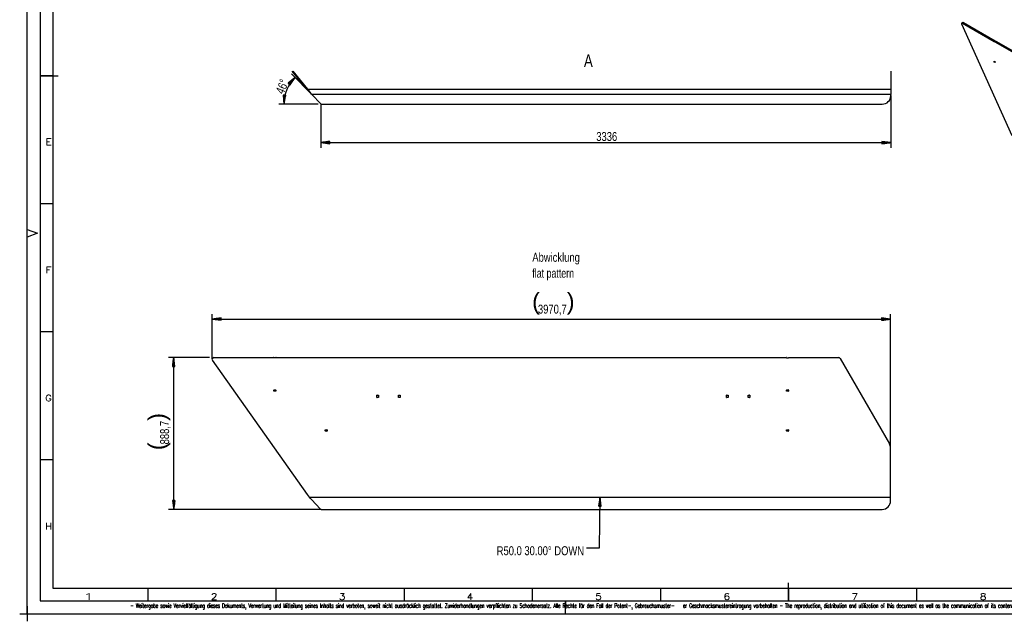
# Model space of a CAD drawing. Header units: millimetres. Extents: x -3 to 594, y -3 to 420.
# Tile 1 of 4: x -3 to 381, y -3 to 232. Entities that reach past the tile are written whole.
import ezdxf

# ---------------------------------------------------------------- set-up
doc = ezdxf.new("R2010")
doc.units = ezdxf.units.MM
doc.layers.add('1', color=7, linetype='Continuous')
doc.styles.add('SEACAD_Arial', font='arial.ttf', dxfattribs={"width": 0.75})
doc.styles.add('SEACAD_simplex_shx', font='simplex.shx', dxfattribs={"width": 0.587})

msp = doc.modelspace()

# ---------------------------------------------------------------- linework, layer by layer
at = {"layer": '1', "color": 7, "linetype": 'Continuous'}
for p, q in [((0, 0), (0, 420)), ((5, 415), (5, 5)), ((10, 410), (10, 10)), ((365.04, 230.81), (364.61, 230.56)), ((365.29, 230.78), (364.86, 230.54)), ((364.86, 230.54), (377.23, 223.4)), ((365.29, 230.78), (377.65, 223.64)), ((384.25, 186.58), (364.57, 230.06)), ((377.23, 223.4), (377.65, 223.64)), ((377.26, 223.34), (377.69, 223.58)), ((377.72, 223.52), (377.3, 223.28)), ((377.65, 223.07), (377.3, 223.28)), ((377.65, 223.07), (377.69, 223.09)), ((378.12, 223.36), (377.7, 223.12)), ((378.06, 223.33), (377.72, 223.52)), ((378.15, 223.36), (377.72, 223.11)), ((377.72, 223.11), (483.3, 162.16)), ((378.15, 223.36), (483.72, 162.41)), ((377.3, 215.64), (377.26, 215.62)), ((377.26, 215.38), (377.26, 215.62)), ((377.26, 215.38), (377.51, 215.52)), ((377.3, 215.64), (377.65, 215.44)), ((377.58, 215.48), (377.3, 215.32)), ((377.65, 215.11), (377.3, 215.32)), ((377.69, 215.38), (377.69, 215.13)), ((109.42, 204.36), (103.35, 211.79)), ((109.42, 204.76), (103.68, 211.79)), ((336.92, 211.79), (336.92, 204.76)), ((377.65, 215.11), (377.69, 215.13)), ((10, 210), (5, 210)), ((5, 210), (12, 210)), ((104.52, 209.35), (101.82, 207.08)), ((101.9, 207.01), (102.44, 207.6)), ((101.93, 206.98), (102.73, 207.85)), ((101.97, 206.94), (103.03, 208.1)), ((102.01, 206.91), (103.33, 208.35)), ((102.04, 206.87), (103.63, 208.6)), ((102.08, 206.84), (103.93, 208.85)), ((102.12, 206.81), (104.23, 209.1)), ((102.16, 206.77), (104.52, 209.35)), ((102.16, 206.77), (104.52, 209.35)), ((102.19, 206.74), (104.3, 209.03)), ((102.23, 206.7), (104.08, 208.71)), ((102.27, 206.67), (103.85, 208.39)), ((102.31, 206.63), (103.63, 208.07)), ((102.34, 206.6), (103.41, 207.76)), ((102.5, 206.46), (104.52, 209.35)), ((110.95, 202.69), (103.14, 210.79)), ((101.82, 207.08), (101.84, 207.1)), ((101.82, 207.08), (101.84, 207.1)), ((101.82, 207.08), (102.5, 206.46)), ((101.86, 207.05), (102.14, 207.35)), ((102.38, 206.56), (103.18, 207.44)), ((102.42, 206.53), (102.96, 207.12)), ((102.46, 206.5), (102.74, 206.8)), ((102.49, 206.46), (102.51, 206.48)), ((102.49, 206.46), (102.51, 206.48)), ((109.42, 204.76), (336.92, 204.76)), ((109.42, 204.36), (109.42, 204.76)), ((336.92, 204.76), (336.92, 202.69)), ((100.76, 202.37), (99.84, 202.42)), ((99.84, 202.42), (100.09, 198.9)), ((99.84, 202.42), (99.84, 202.4)), ((99.84, 202.42), (99.84, 202.4)), ((99.89, 202.42), (99.87, 202.01)), ((99.94, 202.42), (99.9, 201.62)), ((100, 202.41), (99.92, 201.23)), ((100.05, 202.41), (99.95, 200.84)), ((100.1, 202.41), (99.98, 200.45)), ((100.15, 202.4), (100.01, 200.07)), ((100.2, 202.4), (100.03, 199.68)), ((100.25, 202.4), (100.06, 199.29)), ((100.3, 202.4), (100.09, 198.9)), ((100.3, 202.4), (100.09, 198.9)), ((100.09, 198.9), (100.76, 202.37)), ((100.35, 202.39), (100.16, 199.28)), ((100.4, 202.39), (100.24, 199.67)), ((100.45, 202.39), (100.31, 200.05)), ((100.5, 202.38), (100.39, 200.43)), ((100.55, 202.38), (100.46, 200.81)), ((100.6, 202.38), (100.53, 201.19)), ((100.65, 202.37), (100.61, 201.58)), ((100.71, 202.37), (100.68, 201.96)), ((100.76, 202.37), (100.75, 202.34)), ((100.76, 202.37), (100.75, 202.34)), ((336.92, 202.69), (110.95, 202.69)), ((114.52, 199), (110.95, 202.69)), ((336.92, 202.23), (336.92, 202.69)), ((336.92, 202.23), (336.92, 181.9)), ((113.52, 198.9), (98.09, 198.9)), ((114.52, 199), (114.52, 181.9)), ((114.75, 198.9), (333.58, 198.9)), ((118.02, 184.36), (114.52, 183.9)), ((114.52, 183.9), (336.92, 183.9)), ((114.52, 183.9), (118.02, 183.44)), ((118.02, 183.9), (114.52, 183.9)), ((118.02, 183.9), (114.52, 183.9)), ((118.02, 183.95), (114.9, 183.95)), ((118.02, 183.85), (114.9, 183.85)), ((118.02, 184), (115.29, 184)), ((118.02, 183.8), (115.29, 183.8)), ((118.02, 184.05), (115.67, 184.05)), ((118.02, 183.75), (115.67, 183.75)), ((118.02, 184.1), (116.06, 184.1)), ((118.02, 183.7), (116.06, 183.7)), ((118.02, 184.16), (116.44, 184.16)), ((118.02, 183.65), (116.44, 183.65)), ((118.02, 184.21), (116.83, 184.21)), ((118.02, 183.6), (116.83, 183.6)), ((118.02, 184.26), (117.22, 184.26)), ((118.02, 183.55), (117.22, 183.55)), ((118.02, 184.31), (117.6, 184.31)), ((118.02, 183.5), (117.6, 183.5)), ((118.02, 184.36), (117.99, 184.36)), ((118.02, 184.36), (117.99, 184.36)), ((118.02, 183.44), (117.99, 183.44)), ((118.02, 183.44), (117.99, 183.44)), ((118.02, 183.44), (118.02, 184.36)), ((336.92, 183.9), (333.42, 184.36)), ((333.42, 184.36), (333.42, 183.44)), ((333.42, 184.36), (333.44, 184.36)), ((333.42, 184.36), (333.44, 184.36)), ((333.42, 184.31), (333.83, 184.31)), ((333.42, 184.26), (334.22, 184.26)), ((333.42, 184.21), (334.6, 184.21)), ((333.42, 184.16), (334.99, 184.16)), ((333.42, 184.1), (335.37, 184.1)), ((333.42, 184.05), (335.76, 184.05)), ((333.42, 184), (336.15, 184)), ((333.42, 183.95), (336.53, 183.95)), ((333.42, 183.44), (336.92, 183.9)), ((333.42, 183.9), (336.92, 183.9)), ((333.42, 183.9), (336.92, 183.9)), ((333.42, 183.85), (336.53, 183.85)), ((333.42, 183.8), (336.15, 183.8)), ((333.42, 183.75), (335.76, 183.75)), ((333.42, 183.7), (335.37, 183.7)), ((333.42, 183.65), (334.99, 183.65)), ((333.42, 183.6), (334.6, 183.6)), ((333.42, 183.55), (334.22, 183.55)), ((333.42, 183.5), (333.83, 183.5)), ((333.42, 183.44), (333.44, 183.44)), ((333.42, 183.44), (333.44, 183.44)), ((10, 160), (5, 160)), ((0, 150), (4.01, 148.52)), ((4.01, 148.52), (0, 147)), ((72.13, 99.32), (72.13, 116.98)), ((75.63, 115.44), (72.13, 114.98)), ((75.63, 115.29), (74.45, 115.29)), ((75.63, 115.34), (74.83, 115.34)), ((75.63, 115.39), (75.22, 115.39)), ((75.63, 115.44), (75.6, 115.44)), ((75.63, 115.44), (75.6, 115.44)), ((75.63, 114.52), (75.63, 115.44)), ((336.84, 114.98), (333.34, 115.44)), ((333.34, 115.44), (333.34, 114.52)), ((333.34, 115.44), (333.37, 115.44)), ((333.34, 115.44), (333.37, 115.44)), ((333.34, 115.39), (333.76, 115.39)), ((333.34, 115.34), (334.14, 115.34)), ((333.34, 115.29), (334.53, 115.29)), ((336.84, 64.69), (336.84, 116.98)), ((72.13, 114.98), (336.84, 114.98)), ((72.13, 114.98), (75.63, 114.52)), ((75.63, 114.98), (72.13, 114.98)), ((75.63, 114.98), (72.13, 114.98)), ((75.63, 115.03), (72.52, 115.03)), ((75.63, 114.93), (72.52, 114.93)), ((75.63, 115.08), (72.9, 115.08)), ((75.63, 114.88), (72.9, 114.88)), ((75.63, 115.14), (73.29, 115.14)), ((75.63, 114.83), (73.29, 114.83)), ((75.63, 115.19), (73.68, 115.19)), ((75.63, 114.78), (73.68, 114.78)), ((75.63, 115.24), (74.06, 115.24)), ((75.63, 114.73), (74.06, 114.73)), ((75.63, 114.68), (74.45, 114.68)), ((75.63, 114.63), (74.83, 114.63)), ((75.63, 114.58), (75.22, 114.58)), ((75.63, 114.53), (75.6, 114.53)), ((75.63, 114.53), (75.6, 114.53)), ((333.34, 115.24), (334.91, 115.24)), ((333.34, 115.19), (335.3, 115.19)), ((333.34, 115.14), (335.69, 115.14)), ((333.34, 115.08), (336.07, 115.08)), ((333.34, 115.03), (336.46, 115.03)), ((333.34, 114.52), (336.84, 114.98)), ((333.34, 114.98), (336.84, 114.98)), ((333.34, 114.98), (336.84, 114.98)), ((333.34, 114.93), (336.46, 114.93)), ((333.34, 114.88), (336.07, 114.88)), ((333.34, 114.83), (335.69, 114.83)), ((333.34, 114.78), (335.3, 114.78)), ((333.34, 114.73), (334.91, 114.73)), ((333.34, 114.68), (334.53, 114.68)), ((333.34, 114.63), (334.14, 114.63)), ((333.34, 114.58), (333.76, 114.58)), ((333.34, 114.53), (333.37, 114.53)), ((333.34, 114.53), (333.37, 114.53)), ((10, 110), (5, 110)), ((71.13, 99.98), (55.13, 99.98)), ((57.13, 99.98), (56.67, 96.48)), ((57.13, 40.74), (57.13, 99.98)), ((57.59, 96.48), (57.13, 99.98)), ((57.13, 96.48), (57.13, 99.98)), ((57.13, 96.48), (57.13, 99.98)), ((72.8, 99.98), (96.12, 99.98)), ((97.05, 99.98), (296.12, 99.98)), ((297.05, 99.98), (316.6, 99.98)), ((56.67, 96.48), (56.67, 96.51)), ((56.67, 96.48), (56.67, 96.51)), ((56.67, 96.48), (57.59, 96.48)), ((56.72, 96.48), (56.72, 96.9)), ((56.77, 96.48), (56.77, 97.28)), ((56.82, 96.48), (56.82, 97.67)), ((56.87, 96.48), (56.87, 98.05)), ((56.92, 96.48), (56.92, 98.44)), ((56.97, 96.48), (56.97, 98.83)), ((57.03, 96.48), (57.03, 99.21)), ((57.08, 96.48), (57.08, 99.6)), ((57.18, 96.48), (57.18, 99.6)), ((57.23, 96.48), (57.23, 99.21)), ((57.28, 96.48), (57.28, 98.83)), ((57.33, 96.48), (57.33, 98.44)), ((57.38, 96.48), (57.38, 98.05)), ((57.43, 96.48), (57.43, 97.67)), ((57.48, 96.48), (57.48, 97.28)), ((57.53, 96.48), (57.53, 96.9)), ((57.58, 96.48), (57.58, 96.51)), ((57.58, 96.48), (57.58, 96.51)), ((109.35, 46.48), (72.25, 98.93)), ((96.92, 99.85), (96.25, 99.85)), ((296.25, 99.85), (296.92, 99.85)), ((317.18, 99.65), (336.4, 66.36)), ((96.18, 86.92), (96.18, 87.32)), ((96.25, 87.38), (96.92, 87.38)), ((96.92, 86.85), (96.25, 86.85)), ((96.98, 87.32), (96.98, 86.92)), ((136.42, 84.45), (136.42, 85.25)), ((136.48, 85.32), (137.02, 85.32)), ((137.08, 85.25), (137.08, 84.45)), ((144.82, 84.45), (144.82, 85.25)), ((144.88, 85.32), (145.42, 85.32)), ((145.48, 85.25), (145.48, 84.45)), ((272.82, 84.45), (272.82, 85.25)), ((272.88, 85.32), (273.42, 85.32)), ((273.48, 85.25), (273.48, 84.45)), ((281.22, 84.45), (281.22, 85.25)), ((281.28, 85.32), (281.82, 85.32)), ((281.88, 85.25), (281.88, 84.45)), ((296.18, 86.92), (296.18, 87.32)), ((296.25, 87.38), (296.92, 87.38)), ((296.92, 86.85), (296.25, 86.85)), ((296.98, 87.32), (296.98, 86.92)), ((137.02, 84.38), (136.48, 84.38)), ((145.42, 84.38), (144.88, 84.38)), ((273.42, 84.38), (272.88, 84.38)), ((281.82, 84.38), (281.28, 84.38)), ((116.18, 71.32), (116.18, 71.72)), ((116.25, 71.78), (116.92, 71.78)), ((116.92, 71.25), (116.25, 71.25)), ((116.98, 71.72), (116.98, 71.32)), ((296.18, 71.32), (296.18, 71.72)), ((296.25, 71.78), (296.92, 71.78)), ((296.92, 71.25), (296.25, 71.25)), ((296.98, 71.72), (296.98, 71.32)), ((336.84, 44.07), (336.84, 64.69)), ((10, 60), (5, 60)), ((57.59, 44.24), (56.67, 44.24)), ((56.67, 44.24), (57.13, 40.74)), ((56.67, 44.24), (56.67, 44.21)), ((56.67, 44.24), (56.67, 44.21)), ((56.72, 44.24), (56.72, 43.82)), ((56.77, 44.24), (56.77, 43.44)), ((56.82, 44.24), (56.82, 43.05)), ((56.87, 44.24), (56.87, 42.67)), ((56.92, 44.24), (56.92, 42.28)), ((56.97, 44.24), (56.97, 41.9)), ((57.03, 44.24), (57.03, 41.51)), ((57.08, 44.24), (57.08, 41.12)), ((57.13, 40.74), (57.59, 44.24)), ((57.13, 44.24), (57.13, 40.74)), ((57.13, 44.24), (57.13, 40.74)), ((57.18, 44.24), (57.18, 41.12)), ((57.23, 44.24), (57.23, 41.51)), ((57.28, 44.24), (57.28, 41.9)), ((57.33, 44.24), (57.33, 42.28)), ((57.38, 44.24), (57.38, 42.67)), ((57.43, 44.24), (57.43, 43.05)), ((57.48, 44.24), (57.48, 43.44)), ((57.53, 44.24), (57.53, 43.82)), ((57.58, 44.24), (57.58, 44.21)), ((57.58, 44.24), (57.58, 44.21)), ((110.14, 45.5), (336.84, 45.5)), ((114.44, 40.84), (110.88, 44.53)), ((223.49, 45.5), (222.98, 42.01)), ((223.03, 42.01), (223.04, 42.42)), ((223.08, 42.01), (223.1, 42.81)), ((223.13, 42.01), (223.15, 43.19)), ((223.19, 25.74), (223.49, 45.5)), ((223.19, 42.01), (223.21, 43.58)), ((223.24, 42.01), (223.27, 43.96)), ((223.29, 42.01), (223.32, 44.35)), ((223.34, 42.01), (223.38, 44.73)), ((223.39, 42), (223.44, 45.12)), ((223.44, 42), (223.49, 45.5)), ((223.44, 42), (223.49, 45.5)), ((223.9, 42), (223.49, 45.5)), ((223.49, 42), (223.54, 45.12)), ((223.54, 42), (223.58, 44.73)), ((223.59, 42), (223.63, 44.34)), ((223.64, 42), (223.67, 43.96)), ((223.69, 42), (223.72, 43.57)), ((223.74, 42), (223.76, 43.18)), ((223.79, 42), (223.81, 42.8)), ((223.85, 42), (223.85, 42.41)), ((114.68, 40.74), (55.13, 40.74)), ((114.68, 40.74), (333.51, 40.74)), ((222.98, 42.01), (222.98, 42.04)), ((222.98, 42.01), (222.98, 42.04)), ((222.98, 42.01), (223.9, 42)), ((223.9, 42), (223.9, 42.02)), ((223.9, 42), (223.9, 42.02)), ((218.19, 25.74), (223.19, 25.74)), ((297, 5), (297, 12)), ((10, 10), (584, 10)), ((47, 10), (47, 5)), ((97, 10), (97, 5)), ((147, 10), (147, 5)), ((197, 10), (197, 5)), ((247, 10), (247, 5)), ((297, 10), (297, 5)), ((347, 10), (347, 5)), ((5, 5), (589, 5)), ((210, 5), (210, 2)), ((210, 0), (210, 4.75)), ((-2.97, 0), (2.97, 0)), ((-2.97, 0), (2.97, 0)), ((0, 2.97), (0, -2.97)), ((0, 2.97), (0, -2.97)), ((0, 0), (594, 0))]:
    msp.add_line(p, q, dxfattribs=at)
for centre, radius, start, end in [((114.61, 198.9), 14.52, 134, 180), ((333.58, 202.23), 3.33, 270, 0), ((114.75, 199.23), 0.333, 224, 270), ((72.8, 99.32), 0.667, 90, 215.2644), ((96.12, 99.92), 0.0667, 0, 90), ((96.25, 99.92), 0.0667, 180, 270), ((96.92, 99.92), 0.0667, 270, 0), ((97.05, 99.92), 0.0667, 90, 180), ((296.12, 99.92), 0.0667, 0, 90), ((296.25, 99.92), 0.0667, 180, 270), ((296.92, 99.92), 0.0667, 270, 0), ((297.05, 99.92), 0.0667, 90, 180), ((316.6, 99.32), 0.667, 30, 90), ((96.25, 87.32), 0.0667, 90, 180), ((96.25, 86.92), 0.0667, 180, 270), ((96.92, 87.32), 0.0667, 0, 90), ((96.92, 86.92), 0.0667, 270, 0), ((136.48, 85.25), 0.0667, 90, 180), ((137.02, 85.25), 0.0667, 0, 90), ((144.88, 85.25), 0.0667, 90, 180), ((145.42, 85.25), 0.0667, 0, 90), ((272.88, 85.25), 0.0667, 90, 180), ((273.42, 85.25), 0.0667, 0, 90), ((281.28, 85.25), 0.0667, 90, 180), ((281.82, 85.25), 0.0667, 0, 90), ((296.25, 87.32), 0.0667, 90, 180), ((296.25, 86.92), 0.0667, 180, 270), ((296.92, 87.32), 0.0667, 0, 90), ((296.92, 86.92), 0.0667, 270, 0), ((136.48, 84.45), 0.0667, 180, 270), ((137.02, 84.45), 0.0667, 270, 0), ((144.88, 84.45), 0.0667, 180, 270), ((145.42, 84.45), 0.0667, 270, 0), ((272.88, 84.45), 0.0667, 180, 270), ((273.42, 84.45), 0.0667, 270, 0), ((281.28, 84.45), 0.0667, 180, 270), ((281.82, 84.45), 0.0667, 270, 0), ((116.25, 71.72), 0.0667, 90, 180), ((116.25, 71.32), 0.0667, 180, 270), ((116.92, 71.72), 0.0667, 0, 90), ((116.92, 71.32), 0.0667, 270, 0), ((296.25, 71.72), 0.0667, 90, 180), ((296.25, 71.32), 0.0667, 180, 270), ((296.92, 71.72), 0.0667, 0, 90), ((296.92, 71.32), 0.0667, 270, 0), ((333.51, 64.69), 3.33, 0, 30), ((83.94, 24.9), 33.33, 36.0854, 40.3444), ((333.51, 44.07), 3.33, 270, 0), ((114.68, 41.07), 0.333, 224, 270)]:
    msp.add_arc(centre, radius, start, end, dxfattribs=at)
for points, knots in [([(364.86, 230.54), (364.63, 230.57), (364.51, 230.38), (364.57, 230.06)], [0, 0, 0.302538, 0.587442, 1, 1]), ([(365.04, 230.81), (365.15, 230.83), (365.29, 230.78)], [0, 0, 0.449189, 1, 1]), ([(377.26, 223.34), (377.25, 223.37), (377.23, 223.4)], [0, 0, 0.500013, 1, 1]), ([(377.3, 223.28), (377.27, 223.3), (377.26, 223.34)], [0, 0, 0.500009, 1, 1]), ([(377.65, 223.64), (377.68, 223.62), (377.69, 223.58)], [0, 0, 0.49971, 1, 1]), ([(377.69, 223.09), (377.68, 223.07), (377.65, 223.07)], [0, 0, 0.500508, 1, 1]), ([(377.69, 223.58), (377.7, 223.55), (377.72, 223.52)], [0, 0, 0.49991, 1, 1]), ([(377.72, 223.11), (377.7, 223.12), (377.69, 223.09)], [0, 0, 0.500258, 1, 1]), ([(378.12, 223.36), (378.13, 223.36), (378.15, 223.36)], [0, 0, 0.448343, 1, 1]), ([(377.26, 215.62), (377.27, 215.65), (377.3, 215.64)], [0, 0, 0.499911, 1, 1]), ([(377.3, 215.32), (377.27, 215.34), (377.26, 215.38)], [0, 0, 0.500009, 1, 1]), ([(377.65, 215.44), (377.68, 215.41), (377.69, 215.38)], [0, 0, 0.49995, 1, 1]), ([(377.69, 215.13), (377.68, 215.11), (377.65, 215.11)], [0, 0, 0.500321, 1, 1]), ([(110.95, 202.69), (110.77, 202.97), (110.58, 203.25), (110.39, 203.51), (110.2, 203.78), (110.01, 204.04), (109.82, 204.29), (109.62, 204.53), (109.42, 204.76)], [0, 0, 0.12911, 0.257701, 0.385415, 0.511904, 0.636854, 0.760006, 0.88112, 1, 1]), ([(110.95, 202.69), (110.92, 202.73), (110.89, 202.76), (110.87, 202.8), (110.85, 202.81), (110.82, 202.85), (110.8, 202.88), (110.77, 202.92), (110.75, 202.93), (110.72, 202.97), (110.71, 202.99), (110.68, 203.02), (110.65, 203.05), (110.64, 203.07), (110.62, 203.09), (110.61, 203.1), (110.58, 203.14), (110.55, 203.17), (110.54, 203.19), (110.51, 203.22), (110.48, 203.26), (110.45, 203.29), (110.42, 203.32), (110.41, 203.34), (110.38, 203.37), (110.36, 203.39), (110.35, 203.41), (110.32, 203.44), (110.31, 203.45), (110.28, 203.49), (110.25, 203.52), (110.22, 203.55), (110.2, 203.57), (110.15, 203.62), (110.11, 203.67), (110.06, 203.73), (110.01, 203.78), (109.96, 203.83), (109.91, 203.88), (109.86, 203.93), (109.82, 203.98), (109.79, 204.01), (109.76, 204.03), (109.73, 204.06), (109.7, 204.09), (109.67, 204.12), (109.65, 204.15), (109.62, 204.17), (109.59, 204.2), (109.56, 204.23), (109.53, 204.25), (109.5, 204.28), (109.48, 204.31), (109.45, 204.33), (109.42, 204.36)], [0, 0, 0.019639, 0.039274, 0.058916, 0.068735, 0.088372, 0.10801, 0.127634, 0.137454, 0.157073, 0.166883, 0.186498, 0.206103, 0.215903, 0.225701, 0.235486, 0.255066, 0.274634, 0.284411, 0.303961, 0.323491, 0.343001, 0.362502, 0.372246, 0.391713, 0.401446, 0.411164, 0.430596, 0.440299, 0.459701, 0.479074, 0.498424, 0.508097, 0.539468, 0.570768, 0.602004, 0.633154, 0.664229, 0.695216, 0.726123, 0.756942, 0.774508, 0.792048, 0.809556, 0.827035, 0.844476, 0.861894, 0.879276, 0.896619, 0.913935, 0.931214, 0.948469, 0.965678, 0.982851, 1, 1])]:
    msp.add_open_spline(points, degree=1, knots=knots, dxfattribs=at)

# ---------------------------------------------------------------- texts
at = {"layer": '1', "attachment_point": 7}
for s, insert, char_height, width, style in [('{\\fArial|b0||i0||c0|p34;\\C7;\\H4.9;\\W0.75;A}', (217.2, 213.44), 4.9, 3.4087, 'SEACAD_Arial'), ('{\\fsimplex|b0||i0||c0|p34;\\C7;\\H2.5;\\W1.216;E}', (7.11, 182.93), 2.5, 4.6065, 'SEACAD_simplex_shx'), ('{\\fArial|b0||i0||c0|p34;\\C7;\\H3.5;\\W0.75;3336}', (222, 184.48), 3.5, 7.9131, 'SEACAD_Arial'), ('{\\fArial|b0||i0||c0|p34;\\C7;\\H3.5;\\W0.75;Abwicklung}', (197.04, 136.32), 3.5, 18.1087, 'SEACAD_Arial'), ('{\\fArial|b0||i0||c0|p34;\\C7;\\H3.5;\\W0.705;flat pattern}', (197.04, 130.11), 3.5, 16.8152, 'SEACAD_Arial'), ('{\\fsimplex|b0||i0||c0|p34;\\C7;\\H2.5;\\W1.216;F}', (7.11, 132.93), 2.5, 4.4676, 'SEACAD_simplex_shx'), ('{\\fArial|b0||i0||c0|p34;\\C7;\\H3.5;\\W0.75;3970,7}', (199.24, 116.49), 3.5, 10.8804, 'SEACAD_Arial'), ('{\\fsimplex|b0||i0||c0|p34;\\C7;\\H2.5;\\W1.148;G}', (6.97, 82.92), 2.5, 4.7878, 'SEACAD_simplex_shx'), ('{\\fsimplex|b0||i0||c0|p34;\\C7;\\H2.5;\\W1.148;H}', (6.97, 32.92), 2.5, 5.0708, 'SEACAD_simplex_shx'), ('{\\fArial|b0||i0||c0|p34;\\C7;\\H3.5;\\W0.75;R}', (183.15, 22.79), 3.5, 2.587, 'SEACAD_Arial'), ('{\\fArial|b0||i0||c0|p34;\\C7;\\H3.5;\\W0.75;50.0}', (185.8, 22.79), 3.5, 6.9239, 'SEACAD_Arial'), ('{\\fArial|b0||i0||c0|p34;\\C7;\\H3.5;\\W0.75;30.00}', (193.95, 22.79), 3.5, 8.9022, 'SEACAD_Arial'), ('{\\fArial|b0||i0||c0|p34;\\C7;\\H3.5;\\W0.75;° }', (203.13, 22.79), 3.5, 2.4348, 'SEACAD_Arial'), ('{\\fArial|b0||i0||c0|p34;\\C7;\\H3.5;\\W0.75;DOWN}', (205.62, 22.79), 3.5, 11.4131, 'SEACAD_Arial'), ('{\\fsimplex|b0||i0||c0|p34;\\C7;\\H2.5;\\W1.879;1}', (21.88, 5.43), 2.5, 5.3935, 'SEACAD_simplex_shx'), ('{\\fsimplex|b0||i0||c0|p34;\\C7;\\H2.5;\\W1.216;2}', (71.61, 5.43), 2.5, 4.7454, 'SEACAD_simplex_shx'), ('{\\fsimplex|b0||i0||c0|p34;\\C7;\\H2.5;\\W1.216;3}', (121.61, 5.43), 2.5, 4.7454, 'SEACAD_simplex_shx'), ('{\\fsimplex|b0||i0||c0|p34;\\C7;\\H2.5;\\W1.148;4}', (171.47, 5.42), 2.5, 4.6934, 'SEACAD_simplex_shx'), ('{\\fsimplex|b0||i0||c0|p34;\\C7;\\H2.5;\\W1.216;5}', (221.61, 5.43), 2.5, 4.7454, 'SEACAD_simplex_shx'), ('{\\fsimplex|b0||i0||c0|p34;\\C7;\\H2.5;\\W1.216;6}', (271.61, 5.43), 2.5, 4.7454, 'SEACAD_simplex_shx'), ('{\\fsimplex|b0||i0||c0|p34;\\C7;\\H2.5;\\W1.216;7}', (321.62, 5.43), 2.5, 4.7454, 'SEACAD_simplex_shx'), ('{\\fsimplex|b0||i0||c0|p34;\\C7;\\H2.5;\\W1.216;8}', (371.61, 5.43), 2.5, 4.7454, 'SEACAD_simplex_shx'), ('{\\fsimplex|b0||i0||c0|p34;\\C7;\\H1.8;\\W0.55178;- Weitergabe sowie Vervielfältigung dieses Dokuments, Verwertung und Mitteilung seines Inhalts sind verboten, soweit nicht ausdrücklich gestattet. Zuwiderhandlungen verpflichten zu Schadenersatz. Alle Rechte für den Fall der Patent-, Gebrauchsmuster-}', (40.17, 1.64), 1.8, 197.0491, 'SEACAD_simplex_shx'), ('{\\fsimplex|b0||i0||c0|p34;\\C7;\\H1.8;\\W0.5499;er Geschmacksmustereintragung vorbehalten - The reproduction, distribution and utilization of this document as well as the communication of its contents to others without express authorization is prohibited. Offenders will be held liable for the payment}', (255.82, 1.64), 1.8, 198.7811, 'SEACAD_simplex_shx')]:
    msp.add_mtext(s, dxfattribs=dict(at, insert=insert, char_height=char_height, width=width, style=style))
at = {"layer": '1', "char_height": 3.5, "attachment_point": 7, "style": 'SEACAD_Arial'}
for s, insert, width, rotation in [('{\\fArial|b0||i0||c0|p34;\\C7;\\H3.5;\\W0.75;°}', (101.41, 206.33), 1.4457, 67), ('{\\fArial|b0||i0||c0|p34;\\C7;\\H3.5;\\W0.75;46}', (100.02, 202.49), 3.9565, 67), ('{\\fArial|b0||i0||c0|p34;\\C7;\\H3.5;\\W0.75;888,7}', (55.97, 66.1), 8.9022, 90)]:
    msp.add_mtext(s, dxfattribs=dict(at, insert=insert, width=width, rotation=rotation))
at = {"layer": '1', "char_height": 6.58, "width": 3.0039, "attachment_point": 7}
for s, insert in [('{\\fArial|b0||i0||c0|p34;\\C7;\\H6.58;\\W1.;(}', (196.96, 116.7)), ('{\\fArial|b0||i0||c0|p34;\\C7;\\H6.58;\\W1.;)}', (210.46, 116.7))]:
    msp.add_mtext(s, dxfattribs=dict(at, insert=insert))
at = {"layer": '1', "char_height": 6.58, "width": 3.0039, "attachment_point": 7, "rotation": 90}
for s, insert in [('{\\fArial|b0||i0||c0|p34;\\C7;\\H6.58;\\W1.;)}', (55.75, 75.28)), ('{\\fArial|b0||i0||c0|p34;\\C7;\\H6.58;\\W1.;(}', (55.75, 63.82))]:
    msp.add_mtext(s, dxfattribs=dict(at, insert=insert))

doc.saveas('drawing.dxf')
